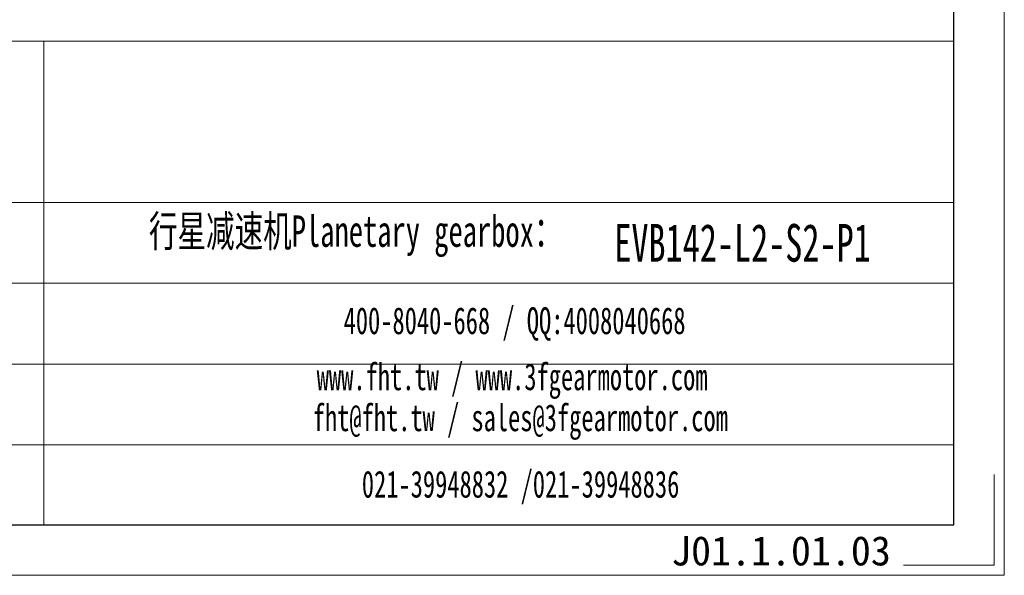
# Model space of a CAD drawing. Header units: millimetres. Extents: x 2026 to 3108, y 344 to 1109.
# Tile 12 of 18: x 2856 to 3108, y 344 to 486. Entities that reach past the tile are written whole.
import ezdxf

# ---------------------------------------------------------------- set-up
doc = ezdxf.new("R2010")
doc.units = ezdxf.units.MM
doc.layers.add('6文字层', color=3, linetype='Continuous')
doc.layers.add('SLD-0', color=7, linetype='Continuous', lineweight=18)
doc.layers.add('图框_外框线', color=7, linetype='Continuous', lineweight=18)
doc.styles.add('标准', font='arial.ttf', dxfattribs={"width": 0.667})
doc.styles.add('样式 1', font='txt')

msp = doc.modelspace()

# ---------------------------------------------------------------- linework, layer by layer
at = {"layer": '图框_外框线'}
for p, q in [((2121.795, 480.1589), (3094.9905, 480.1589)), ((2862.4989, 480.1589), (2862.4989, 356.5451)), ((2121.795, 438.9089), (3094.9905, 438.9089)), ((2215.0582, 418.2839), (3094.9905, 418.2839)), ((2215.0582, 397.6589), (3094.9905, 397.6589)), ((2215.0582, 377.0339), (3094.9905, 377.0339))]:
    msp.add_line(p, q, dxfattribs=at)
at = {"layer": '图框_外框线', "color": 3}
msp.add_lwpolyline([(2026.2507, 343.6688), (3107.8668, 343.6688), (3107.8668, 1108.5259), (2026.2507, 1108.5259)], close=True, dxfattribs=at)
at = {"layer": '图框_外框线', "color": 3, "lineweight": 25}
msp.add_lwpolyline([(2090.6326, 356.5451), (3094.9905, 356.5451), (3094.9905, 1095.6495), (2090.6326, 1095.6495)], close=True, dxfattribs=at)
at = {"layer": '图框_外框线', "color": 3}
msp.add_lwpolyline([(3105.2916, 369.4215), (3105.2916, 346.244), (3082.1141, 346.244)], dxfattribs=at)

# ---------------------------------------------------------------- texts
at = {"layer": '6文字层', "insert": (3022.7551, 353.6944), "char_height": 7.5, "width": 43.304423, "attachment_point": 1, "style": '样式 1'}
msp.add_mtext('J01.1.01.03', dxfattribs=at)
at = {"layer": 'SLD-0', "color": 1, "attachment_point": 2, "style": '标准'}
for s, insert, char_height, width in [('{\\fSimSun|b1|i0|c134|p2;  \\H1.1667x;行星减速机Planetary gearbox\\fSimSun|b0|i0|c134|p2;：}', (2939.0748, 435.6373), 6.875, 126.940967), ('\\pxt3.571429;{\\fSimSun|b1|i0|c134|p2;\\C256;EVB142-L2-S2-P1}', (3041, 433.4469), 9.625, 87.922205), ('{\\fSimSun|b1|i0|c134|p2;400-8040-668 / QQ:4008040668}', (2982.7761, 412.175), 6.875, 153.44437), ('{\\fSimSun|b1|i0|c134|p2;www.fht.tw / www.3fgearmotor.com }', (2982.1422, 397.8553), 6.875, 115.897908), ('{\\fSimSun|b1|i0|c134|p2;網址/邮箱Website/email}', (2812.2343, 392.7754), 6.875, 87.922205), ('\\pxt12;{\\fSimSun|b1|i0|c134|p2;fht@fht.tw / sales@3fgearmotor.com }', (2984.2374, 387.3865), 6.875, 146.082253), ('{\\fSimSun|b1|i0|c134|p2;021-39948832 /021-39948836 }', (2984.3093, 370.3974), 6.875, 87.922205)]:
    msp.add_mtext(s, dxfattribs=dict(at, insert=insert, char_height=char_height, width=width))

doc.saveas('drawing.dxf')
